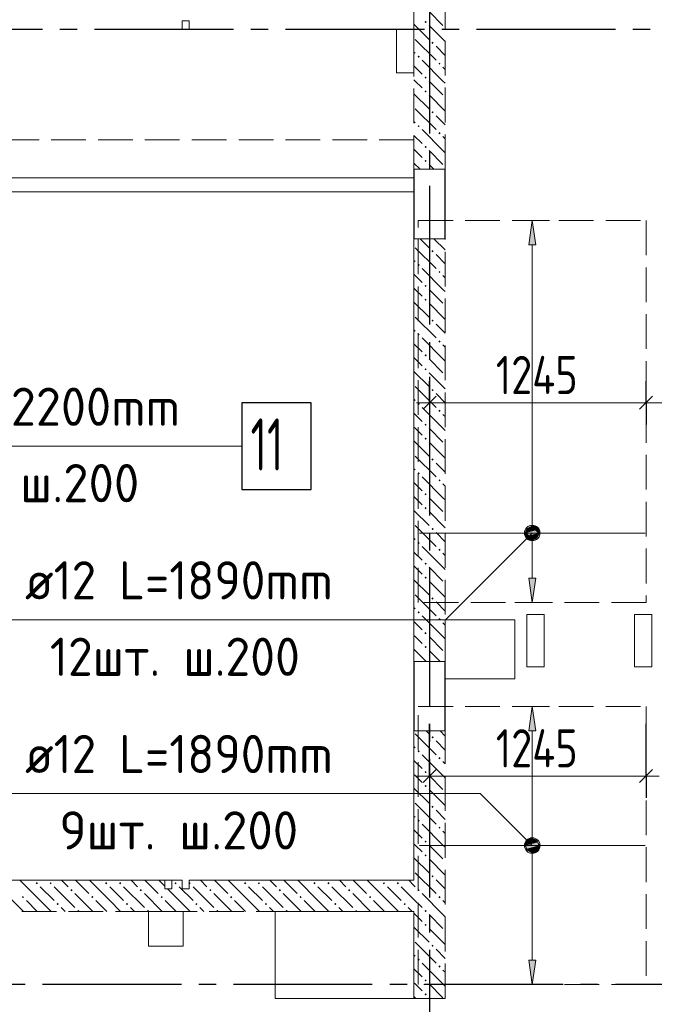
# Model space of a CAD drawing. Header units: millimetres. Extents: x 0 to 61017, y 0 to 42000.
# Tile 14 of 30: x 19279 to 22934, y 28686 to 34356. Entities that reach past the tile are written whole.
import ezdxf

# ---------------------------------------------------------------- set-up
doc = ezdxf.new("R2010")
doc.units = ezdxf.units.MM
doc.linetypes.add('______2', pattern=[270, 200, -70])
doc.linetypes.add('______5', pattern=[1100, 800, -100, 100, -100])
for name, color, linetype, lineweight in [('Standard', 7, 'Continuous', 25), ('ДОП Верх по Х', 7, 'Continuous', 25), ('ЖБ Балка Вышележаща', 7, 'Continuous', 25), ('Макрос окна_ макрос двери', 7, 'Continuous', 18), ('Оси', 40, '______5', 18), ('Позиционная метка номер позиции', 7, 'Continuous', 13), ('Примечания', 7, 'Continuous', 25)]:
    doc.layers.add(name, color=color, linetype=linetype, lineweight=lineweight)
for name, color, linetype, lineweight, true_color in [('ЖБ Балка Нижележащая', 7, '______2', 25, 0x8c8cff), ('ЖБ Перекрытие верхний уровень', 7, 'Continuous', 25, 0xe0e0ff), ('ЖБ Стена верхний уровень', 7, 'Continuous', 25, 0x006e00)]:
    doc.layers.add(name, color=color, linetype=linetype, lineweight=lineweight, true_color=true_color)
doc.styles.add('GOST 2.304-81', font='txt')
doc.styles.add('ISOCPEUR', font='txt')

msp = doc.modelspace()

# ---------------------------------------------------------------- hatches: boundary and pattern name
at = {"layer": 'ДОП Верх по Х', "linetype": 'Continuous', "lineweight": 13, "transparency": 33554687}
for points in [[(22251, 33060), (22231, 33200), (22211, 33060)], [(22193.5, 31400), (22268.5, 31400), (22263.3, 31418.8)], [(22193.5, 31400), (22263.3, 31418.8), (22198.7, 31418.8)], [(22198.7, 31418.8), (22263.3, 31418.8), (22249.7, 31432.3)], [(22198.7, 31418.8), (22249.7, 31432.3), (22212.2, 31432.3)], [(22212.2, 31432.3), (22249.7, 31432.3), (22231, 31437.5)], [(22198.7, 31381.3), (22268.5, 31400), (22193.5, 31400)], [(22198.7, 31381.3), (22263.3, 31381.3), (22268.5, 31400)], [(22212.2, 31367.8), (22263.3, 31381.3), (22198.7, 31381.3)], [(22212.2, 31367.8), (22249.7, 31367.8), (22263.3, 31381.3)], [(22249.7, 31367.8), (22212.2, 31367.8), (22231, 31362.5)], [(22251, 30260), (22231, 30400), (22211, 30260)], [(22193.5, 29600), (22268.5, 29600), (22263.3, 29618.8)], [(22193.5, 29600), (22263.3, 29618.8), (22198.7, 29618.8)], [(22198.7, 29618.8), (22263.3, 29618.8), (22249.7, 29632.3)], [(22198.7, 29618.8), (22249.7, 29632.3), (22212.2, 29632.3)], [(22212.2, 29632.3), (22249.7, 29632.3), (22231, 29637.5)], [(22198.7, 29581.2), (22268.5, 29600), (22193.5, 29600)], [(22198.7, 29581.2), (22263.3, 29581.2), (22268.5, 29600)], [(22212.2, 29567.8), (22263.3, 29581.2), (22198.7, 29581.2)], [(22212.2, 29567.8), (22249.7, 29567.8), (22263.3, 29581.2)], [(22249.7, 29567.8), (22212.2, 29567.8), (22231, 29562.5)]]:
    msp.add_hatch(color=7, dxfattribs=at).paths.add_polyline_path(points)
for points in [[(22251, 31140), (22231, 31000), (22211, 31140)], [(22251, 28940), (22231, 28800), (22211, 28940)]]:
    msp.add_hatch(color=7, dxfattribs=at).paths.add_polyline_path(points, flags=16)
at = {"layer": 'ЖБ Стена верхний уровень', "linetype": 'Continuous', "lineweight": 18, "transparency": 33554687}
for points in [[(21610.5, 34343.1), (21616.9, 34349.6), (21623.4, 34343.1), (21616.9, 34336.6)], [(21650.5, 34223.1), (21657, 34229.6), (21663.5, 34223.1), (21657, 34216.6)], [(21570.5, 34143.1), (21577, 34149.6), (21583.5, 34143.1), (21577, 34136.6)], [(21690.5, 34103.1), (21697, 34109.6), (21703.4, 34103.1), (21697, 34096.6)], [(21610.5, 34023.1), (21616.9, 34029.6), (21623.4, 34023.1), (21616.9, 34016.6)], [(21610.5, 33943.1), (21616.9, 33949.6), (21623.4, 33943.1), (21616.9, 33936.6)], [(21650.5, 33823.1), (21657, 33829.6), (21663.5, 33823.1), (21657, 33816.6)], [(21570.5, 33743.1), (21577, 33749.6), (21583.5, 33743.1), (21577, 33736.6)], [(21690.5, 33703.1), (21697, 33709.6), (21703.4, 33703.1), (21697, 33696.6)], [(21610.5, 33623.1), (21616.9, 33629.6), (21623.4, 33623.1), (21616.9, 33616.6)], [(21610.5, 33543.1), (21616.9, 33549.6), (21623.4, 33543.1), (21616.9, 33536.6)], [(21650.5, 33023.1), (21657, 33029.6), (21663.5, 33023.1), (21657, 33016.6)], [(21570.5, 32943.1), (21577, 32949.6), (21583.5, 32943.1), (21577, 32936.6)], [(21690.5, 32903.1), (21697, 32909.6), (21703.4, 32903.1), (21697, 32896.6)], [(21610.5, 32823.1), (21616.9, 32829.6), (21623.4, 32823.1), (21616.9, 32816.6)], [(21610.5, 32743.1), (21616.9, 32749.6), (21623.4, 32743.1), (21616.9, 32736.6)], [(21650.5, 32623.1), (21657, 32629.6), (21663.5, 32623.1), (21657, 32616.6)], [(21570.5, 32543.1), (21577, 32549.6), (21583.5, 32543.1), (21577, 32536.6)], [(21690.5, 32503.1), (21697, 32509.6), (21703.4, 32503.1), (21697, 32496.6)], [(21610.5, 32423.1), (21616.9, 32429.6), (21623.4, 32423.1), (21616.9, 32416.6)], [(21610.5, 32343.1), (21616.9, 32349.6), (21623.4, 32343.1), (21616.9, 32336.6)], [(21650.5, 32223.1), (21657, 32229.6), (21663.5, 32223.1), (21657, 32216.6)], [(21570.5, 32143.1), (21577, 32149.6), (21583.5, 32143.1), (21577, 32136.6)], [(21690.5, 32103.1), (21697, 32109.6), (21703.4, 32103.1), (21697, 32096.6)], [(21610.5, 32023.1), (21616.9, 32029.6), (21623.4, 32023.1), (21616.9, 32016.6)], [(21610.5, 31943.1), (21616.9, 31949.6), (21623.4, 31943.1), (21616.9, 31936.6)], [(21650.5, 31823.1), (21657, 31829.6), (21663.5, 31823.1), (21657, 31816.6)], [(21570.5, 31743.1), (21577, 31749.6), (21583.5, 31743.1), (21577, 31736.6)], [(21690.5, 31703.1), (21697, 31709.6), (21703.4, 31703.1), (21697, 31696.6)], [(21610.5, 31623.1), (21616.9, 31629.6), (21623.4, 31623.1), (21616.9, 31616.6)], [(21610.5, 31543.1), (21616.9, 31549.6), (21623.4, 31543.1), (21616.9, 31536.6)], [(21650.5, 31423.1), (21657, 31429.6), (21663.5, 31423.1), (21657, 31416.6)], [(21570.5, 31343.1), (21577, 31349.6), (21583.5, 31343.1), (21577, 31336.6)], [(21690.5, 31303.1), (21697, 31309.6), (21703.4, 31303.1), (21697, 31296.6)], [(21610.5, 31223.1), (21616.9, 31229.6), (21623.4, 31223.1), (21616.9, 31216.6)], [(21610.5, 31143.1), (21616.9, 31149.6), (21623.4, 31143.1), (21616.9, 31136.6)], [(21650.5, 31023.1), (21657, 31029.6), (21663.5, 31023.1), (21657, 31016.6)], [(21570.5, 30943.1), (21577, 30949.6), (21583.5, 30943.1), (21577, 30936.6)], [(21690.5, 30903.1), (21697, 30909.6), (21703.4, 30903.1), (21697, 30896.6)], [(21610.5, 30823.1), (21616.9, 30829.6), (21623.4, 30823.1), (21616.9, 30816.6)], [(21610.5, 30743.1), (21616.9, 30749.6), (21623.4, 30743.1), (21616.9, 30736.6)], [(21650.5, 30223.1), (21657, 30229.6), (21663.5, 30223.1), (21657, 30216.6)], [(21570.5, 30143.1), (21577, 30149.6), (21583.5, 30143.1), (21577, 30136.6)], [(21690.5, 30103.1), (21697, 30109.6), (21703.4, 30103.1), (21697, 30096.6)], [(21610.5, 30023.1), (21616.9, 30029.6), (21623.4, 30023.1), (21616.9, 30016.6)], [(21610.5, 29943.1), (21616.9, 29949.6), (21623.4, 29943.1), (21616.9, 29936.6)], [(21650.5, 29823.1), (21657, 29829.6), (21663.5, 29823.1), (21657, 29816.6)], [(21570.5, 29743.1), (21577, 29749.6), (21583.5, 29743.1), (21577, 29736.6)], [(21690.5, 29703.1), (21697, 29709.6), (21703.4, 29703.1), (21697, 29696.6)], [(21610.5, 29623.1), (21616.9, 29629.6), (21623.4, 29623.1), (21616.9, 29616.6)], [(21610.5, 29543.1), (21616.9, 29549.6), (21623.4, 29543.1), (21616.9, 29536.6)], [(19370.5, 29383.1), (19377, 29389.6), (19383.5, 29383.1), (19377, 29376.6)], [(19450.5, 29383.1), (19457, 29389.6), (19463.5, 29383.1), (19457, 29376.6)], [(19770.5, 29383.1), (19777, 29389.6), (19783.5, 29383.1), (19777, 29376.6)], [(19850.5, 29383.1), (19857, 29389.6), (19863.5, 29383.1), (19857, 29376.6)], [(20170.5, 29383.1), (20177, 29389.6), (20183.5, 29383.1), (20177, 29376.6)], [(20255, 29387.7), (20257, 29389.6), (20263.5, 29383.1), (20257, 29376.6), (20255, 29378.6)], [(20570.5, 29383.1), (20577, 29389.6), (20583.5, 29383.1), (20577, 29376.6)], [(20650.5, 29383.1), (20657, 29389.6), (20663.5, 29383.1), (20657, 29376.6)], [(20970.5, 29383.1), (20977, 29389.6), (20983.5, 29383.1), (20977, 29376.6)], [(21050.5, 29383.1), (21057, 29389.6), (21063.5, 29383.1), (21057, 29376.6)], [(21370.5, 29383.1), (21377, 29389.6), (21383.5, 29383.1), (21377, 29376.6)], [(21450.5, 29383.1), (21457, 29389.6), (21463.5, 29383.1), (21457, 29376.6)], [(21650.5, 29423.1), (21657, 29429.6), (21663.5, 29423.1), (21657, 29416.6)], [(19570.5, 29343.1), (19577, 29349.6), (19583.5, 29343.1), (19577, 29336.6)], [(19970.5, 29343.1), (19977, 29349.6), (19983.5, 29343.1), (19977, 29336.6)], [(20370.5, 29343.1), (20377, 29349.6), (20383.5, 29343.1), (20377, 29336.6)], [(20770.5, 29343.1), (20777, 29349.6), (20783.5, 29343.1), (20777, 29336.6)], [(21170.5, 29343.1), (21177, 29349.6), (21183.5, 29343.1), (21177, 29336.6)], [(21570.5, 29343.1), (21577, 29349.6), (21583.5, 29343.1), (21577, 29336.6)], [(19290.5, 29303.1), (19297, 29309.6), (19303.4, 29303.1), (19297, 29296.6)], [(19490.5, 29263.1), (19497, 29269.6), (19503.4, 29263.1), (19497, 29256.6)], [(19690.5, 29303.1), (19697, 29309.6), (19703.4, 29303.1), (19697, 29296.6)], [(19890.5, 29263.1), (19897, 29269.6), (19903.4, 29263.1), (19897, 29256.6)], [(20090.5, 29303.1), (20097, 29309.6), (20103.4, 29303.1), (20097, 29296.6)], [(20290.5, 29263.1), (20297, 29269.6), (20303.4, 29263.1), (20297, 29256.6)], [(20490.5, 29303.1), (20497, 29309.6), (20503.4, 29303.1), (20497, 29296.6)], [(20690.5, 29263.1), (20697, 29269.6), (20703.4, 29263.1), (20697, 29256.6)], [(20890.5, 29303.1), (20897, 29309.6), (20903.4, 29303.1), (20897, 29296.6)], [(21090.5, 29263.1), (21097, 29269.6), (21103.4, 29263.1), (21097, 29256.6)], [(21290.5, 29303.1), (21297, 29309.6), (21303.4, 29303.1), (21297, 29296.6)], [(21490.5, 29263.1), (21497, 29269.6), (21503.4, 29263.1), (21497, 29256.6)], [(21690.5, 29303.1), (21697, 29309.6), (21703.4, 29303.1), (21697, 29296.6)], [(19610.5, 29223.1), (19616.9, 29229.6), (19623.4, 29223.1), (19620.3, 29220), (19613.6, 29220)], [(20010.5, 29223.1), (20016.9, 29229.6), (20023.4, 29223.1), (20020.3, 29220), (20013.6, 29220)], [(20410.5, 29223.1), (20416.9, 29229.6), (20423.4, 29223.1), (20420.3, 29220), (20413.6, 29220)], [(20810.5, 29223.1), (20816.9, 29229.6), (20823.4, 29223.1), (20820.3, 29220), (20813.6, 29220)], [(21210.5, 29223.1), (21216.9, 29229.6), (21223.4, 29223.1), (21220.3, 29220), (21213.6, 29220)], [(21610.5, 29223.1), (21616.9, 29229.6), (21623.4, 29223.1), (21616.9, 29216.6)], [(21610.5, 29143.1), (21616.9, 29149.6), (21623.4, 29143.1), (21616.9, 29136.6)], [(21650.5, 29023.1), (21657, 29029.6), (21663.5, 29023.1), (21657, 29016.6)], [(21570.5, 28943.1), (21577, 28949.6), (21583.5, 28943.1), (21577, 28936.6)], [(21690.5, 28903.1), (21697, 28909.6), (21703.4, 28903.1), (21697, 28896.6)], [(21610.5, 28823.1), (21616.9, 28829.6), (21623.4, 28823.1), (21616.9, 28816.6)], [(21610.5, 28743.1), (21616.9, 28749.6), (21623.4, 28743.1), (21616.9, 28736.6)]]:
    msp.add_hatch(color=7, dxfattribs=at).paths.add_polyline_path(points, flags=16)
at = {"layer": 'Позиционная метка номер позиции', "linetype": 'Continuous', "lineweight": 13, "transparency": 33554687}
for points in [[(22262.8, 31368.2), (22199.2, 31431.8), (22187.7, 31411.5)], [(22274.3, 31388.5), (22219.5, 31443.3), (22199.2, 31431.8)], [(22274.3, 31388.5), (22199.2, 31431.8), (22262.8, 31368.2)], [(22274.3, 31411.5), (22242.4, 31443.3), (22219.5, 31443.3)], [(22274.3, 31411.5), (22219.5, 31443.3), (22274.3, 31388.5)], [(22242.4, 31443.3), (22274.3, 31411.5), (22262.8, 31431.8)], [(22262.8, 31368.2), (22187.7, 31411.5), (22242.4, 31356.7)], [(22242.4, 31356.7), (22187.7, 31411.5), (22187.7, 31388.5)], [(22242.4, 31356.7), (22187.7, 31388.5), (22219.5, 31356.7)], [(22219.5, 31356.7), (22187.7, 31388.5), (22199.2, 31368.2)], [(22199.2, 29568.2), (22242.4, 29643.3), (22187.7, 29588.5)], [(22187.7, 29588.5), (22242.4, 29643.3), (22219.5, 29643.3)], [(22187.7, 29588.5), (22219.5, 29643.3), (22187.7, 29611.5)], [(22187.7, 29611.5), (22219.5, 29643.3), (22199.2, 29631.8)], [(22199.2, 29568.2), (22262.8, 29631.8), (22242.4, 29643.3)], [(22219.5, 29556.7), (22262.8, 29631.8), (22199.2, 29568.2)], [(22219.5, 29556.7), (22274.3, 29611.5), (22262.8, 29631.8)], [(22242.4, 29556.7), (22274.3, 29611.5), (22219.5, 29556.7)], [(22242.4, 29556.7), (22274.3, 29588.5), (22274.3, 29611.5)], [(22274.3, 29588.5), (22242.4, 29556.7), (22262.8, 29568.2)]]:
    msp.add_hatch(color=7, dxfattribs=at).paths.add_polyline_path(points)

# ---------------------------------------------------------------- linework, layer by layer
at = {"layer": 'Standard', "color": 251, "linetype": 'Continuous', "lineweight": -3, "true_color": 0x656565, "transparency": 33554687}
for p, q in [((21640, 32150), (21640, 32275)), ((22887, 32150), (22887, 32275)), ((21640, 32150), (21640, 32025)), ((21640, 32150), (21640, 32150)), ((22887, 32150), (22887, 32025)), ((22887, 32150), (22887, 32150)), ((21640, 30000), (21640, 30300)), ((22887, 30000), (22887, 30300)), ((21640, 30000), (21640, 30125)), ((22887, 30000), (22887, 30125)), ((21640, 30000), (21640, 29875)), ((22887, 30000), (22887, 29875))]:
    msp.add_line(p, q, dxfattribs=at)
at = {"layer": 'Standard', "color": 7, "linetype": 'Continuous', "lineweight": 25, "transparency": 33554687}
for p, q in [((21602.5, 32112.5), (21677.5, 32187.5)), ((22849.5, 32112.5), (22924.5, 32187.5)), ((21602.5, 29962.5), (21677.5, 30037.5)), ((22849.5, 29962.5), (22924.5, 30037.5))]:
    msp.add_line(p, q, dxfattribs=at)
at = {"layer": 'Standard', "color": 7, "linetype": 'Continuous', "lineweight": 13, "transparency": 33554687}
for p, q in [((21640, 32150), (21565, 32150)), ((21640, 32150), (22887, 32150)), ((22887, 32150), (24940, 32150)), ((21640, 30000), (21565, 30000)), ((21640, 30000), (22887, 30000)), ((22887, 30000), (22962, 30000))]:
    msp.add_line(p, q, dxfattribs=at)
at = {"layer": 'ДОП Верх по Х', "color": 251, "linetype": 'Continuous', "lineweight": 13, "true_color": 0x494949, "transparency": 33554687}
for p, q in [((22231, 33200), (22131, 33200)), ((22231, 33200), (22211, 33060)), ((22251, 33060), (22231, 33200)), ((22231, 33200), (22331, 33200)), ((22231, 33200), (22231, 33200)), ((22211, 33060), (22251, 33060)), ((22231, 31430), (22231, 33060)), ((22193.5, 31400), (22193.5, 31400)), ((22231, 31140), (22231, 31370)), ((22268.5, 31400), (22268.5, 31400)), ((22231, 31000), (22211, 31140)), ((22211, 31140), (22251, 31140)), ((22251, 31140), (22231, 31000)), ((22231, 31000), (22131, 31000)), ((22231, 31000), (22331, 31000)), ((22231, 31000), (22231, 31000)), ((22231, 30400), (22131, 30400)), ((22231, 30400), (22211, 30260)), ((22251, 30260), (22231, 30400)), ((22231, 30400), (22331, 30400)), ((22231, 30400), (22231, 30400)), ((22211, 30260), (22251, 30260)), ((22231, 29630), (22231, 30260)), ((22193.5, 29600), (22193.5, 29600)), ((22231, 28940), (22231, 29570)), ((22268.5, 29600), (22268.5, 29600)), ((22231, 28800), (22211, 28940)), ((22211, 28940), (22251, 28940)), ((22251, 28940), (22231, 28800)), ((22231, 28800), (22131, 28800)), ((22231, 28800), (22331, 28800)), ((22231, 28800), (22231, 28800))]:
    msp.add_line(p, q, dxfattribs=at)
at = {"layer": 'ДОП Верх по Х', "color": 7, "linetype": 'Continuous', "lineweight": 13, "transparency": 33554687}
for p, q in [((18358.6, 31900), (20444.6, 31900)), ((19289, 30900), (21331, 30900)), ((19289, 29900), (21331, 29900))]:
    msp.add_line(p, q, dxfattribs=at)
at = {"layer": 'ДОП Верх по Х', "color": 7, "linetype": 'Continuous', "lineweight": 18, "transparency": 33554687}
for p, q in [((22881, 31400), (21581, 31400)), ((22881, 29600), (21581, 29600))]:
    msp.add_line(p, q, dxfattribs=at)
at = {"layer": 'ДОП Верх по Х', "color": 7, "linetype": 'Continuous', "lineweight": 25, "transparency": 33554687}
msp.add_lwpolyline([(20558.6, 31650), (20958.6, 31650), (20958.6, 32150), (20558.6, 32150), (20558.6, 31650)], dxfattribs=at)
at = {"layer": 'ДОП Верх по Х', "color": 251, "linetype": 'Continuous', "lineweight": 13, "true_color": 0x494949, "transparency": 33554687}
for centre in [(22231, 31400), (22231, 29600)]:
    msp.add_circle(centre, 37.5, dxfattribs=at)
at = {"layer": 'ЖБ Балка Вышележаща', "color": 7, "linetype": 'Continuous', "lineweight": 18, "transparency": 33554687}
for p, q in [((21550, 33365), (21550, 33445)), ((19020, 33365), (21550, 33365))]:
    msp.add_line(p, q, dxfattribs=at)
at = {"layer": 'ЖБ Балка Нижележащая', "color": 251, "linetype": '______2', "lineweight": 18, "true_color": 0x656565, "transparency": 33554687}
for p, q in [((21550, 33665), (19020, 33665)), ((21550, 33445), (21550, 33665))]:
    msp.add_line(p, q, dxfattribs=at)
at = {"layer": 'ЖБ Перекрытие верхний уровень', "color": 7, "linetype": 'Continuous', "lineweight": 18, "transparency": 33554687}
for p, q in [((20255, 34350), (20215, 34350)), ((20215, 34350), (20215, 34300)), ((20255, 34300), (20255, 34350)), ((20215, 34300), (20255, 34300)), ((21550, 34300), (21450, 34300)), ((21450, 34300), (21450, 34050)), ((21550, 34050), (21550, 34300)), ((21450, 34050), (21550, 34050)), ((19020, 33445), (21550, 33445)), ((21550, 33445), (21550, 29400)), ((22300, 30930), (22200, 30930)), ((22200, 30930), (22200, 30630)), ((22300, 30630), (22300, 30930)), ((22920, 30930), (22820, 30930)), ((22820, 30930), (22820, 30630)), ((22920, 30630), (22920, 30930)), ((22130, 30900), (21730, 30900)), ((21730, 30900), (21730, 30560)), ((22130, 30560), (22130, 30900)), ((22200, 30630), (22300, 30630)), ((22820, 30630), (22920, 30630)), ((21730, 30560), (22130, 30560)), ((20215, 29400), (18840, 29400)), ((20215, 29400), (20215, 29350)), ((20255, 29350), (20255, 29400)), ((21550, 29400), (20255, 29400)), ((20215, 29350), (20255, 29350)), ((20220, 29220), (20020, 29220)), ((20020, 29220), (20020, 29020)), ((20220, 29020), (20220, 29220)), ((21550, 29220), (20750, 29220)), ((20750, 29220), (20750, 28720)), ((21550, 28720), (21550, 29220)), ((20020, 29020), (20220, 29020)), ((20750, 28720), (21550, 28720))]:
    msp.add_line(p, q, dxfattribs=at)
at = {"layer": 'ЖБ Стена верхний уровень', "color": 251, "linetype": '______2', "lineweight": 13, "true_color": 0x656565, "transparency": 33554687}
for p, q in [((21550, 34500), (21550, 33495)), ((21730, 33495), (21730, 34500)), ((21730, 33495), (21550, 33495)), ((21550, 33095), (21730, 33095)), ((21550, 33095), (21550, 30660)), ((21730, 30660), (21730, 33095)), ((21730, 30660), (21550, 30660)), ((21550, 30260), (21730, 30260)), ((21550, 30260), (21550, 29400)), ((21730, 28720), (21730, 30260)), ((20115, 29400), (19020, 29400)), ((20115, 29400), (20115, 29350)), ((20155, 29350), (20155, 29400)), ((20215, 29400), (20155, 29400)), ((20215, 29400), (20215, 29350)), ((20255, 29350), (20255, 29400)), ((21550, 29400), (20255, 29400)), ((20115, 29350), (20155, 29350)), ((20215, 29350), (20255, 29350)), ((19020, 29220), (21550, 29220)), ((21550, 29220), (21550, 28720)), ((21550, 28720), (21730, 28720))]:
    msp.add_line(p, q, dxfattribs=at)
at = {"layer": 'ЖБ Стена верхний уровень', "color": 9, "linetype": 'Continuous', "lineweight": 18, "true_color": 0xc7c7c7, "transparency": 33554687}
for p, q in [((21637, 34403.1), (21716.9, 34323.1)), ((21550, 34330.1), (21637, 34243.1)), ((21637, 34323.1), (21730, 34230.1)), ((21557, 34243.1), (21677, 34123.1)), ((21730, 34150.1), (21677, 34203.1)), ((21550, 34170.1), (21557, 34163.1)), ((21550, 34090.1), (21597, 34043.1)), ((21716.9, 34003.1), (21597, 34123.1)), ((21716.9, 34083.1), (21730, 34070.1)), ((21557, 34003.1), (21550, 34010.1)), ((21597, 33963.1), (21557, 34003.1)), ((21637, 34003.1), (21716.9, 33923.1)), ((21716.9, 34003.1), (21730, 33990.1)), ((21550, 33930.1), (21637, 33843.1)), ((21637, 33923.1), (21730, 33830.1)), ((21557, 33843.1), (21677, 33723.1)), ((21730, 33750.1), (21677, 33803.1)), ((21550, 33770.1), (21557, 33763.1)), ((21550, 33690.1), (21597, 33643.1)), ((21716.9, 33603.1), (21597, 33723.1)), ((21716.9, 33683.1), (21730, 33670.1)), ((21557, 33603.1), (21550, 33610.1)), ((21597, 33563.1), (21557, 33603.1)), ((21637, 33603.1), (21716.9, 33523.1)), ((21716.9, 33603.1), (21730, 33590.1)), ((21550, 33530.1), (21585.1, 33495)), ((21637, 33523.1), (21665.1, 33495)), ((21585.1, 33095), (21637, 33043.1)), ((21557, 33043.1), (21677, 32923.1)), ((21550, 32970.1), (21557, 32963.1)), ((21550, 32890.1), (21597, 32843.1)), ((21716.9, 32803.1), (21597, 32923.1)), ((21557, 32803.1), (21550, 32810.1)), ((21597, 32763.1), (21557, 32803.1)), ((21637, 32803.1), (21716.9, 32723.1)), ((21550, 32730.1), (21637, 32643.1)), ((21557, 32643.1), (21677, 32523.1)), ((21550, 32570.1), (21557, 32563.1)), ((21716.9, 32403.1), (21597, 32523.1)), ((21550, 32490.1), (21597, 32443.1)), ((21557, 32403.1), (21550, 32410.1)), ((21597, 32363.1), (21557, 32403.1)), ((21637, 32403.1), (21716.9, 32323.1)), ((21550, 32330.1), (21637, 32243.1)), ((21557, 32243.1), (21677, 32123.1)), ((21550, 32170.1), (21557, 32163.1)), ((21716.9, 32003.1), (21597, 32123.1)), ((21550, 32090.1), (21597, 32043.1)), ((21557, 32003.1), (21550, 32010.1)), ((21597, 31963.1), (21557, 32003.1)), ((21637, 32003.1), (21716.9, 31923.1)), ((21550, 31930.1), (21637, 31843.1)), ((21557, 31843.1), (21677, 31723.1)), ((21550, 31770.1), (21557, 31763.1)), ((21716.9, 31603.1), (21597, 31723.1)), ((21550, 31690.1), (21597, 31643.1)), ((21557, 31603.1), (21550, 31610.1)), ((21597, 31563.1), (21557, 31603.1)), ((21637, 31603.1), (21716.9, 31523.1)), ((21550, 31530.1), (21637, 31443.1)), ((21557, 31443.1), (21677, 31323.1)), ((21550, 31370.1), (21557, 31363.1)), ((21716.9, 31203.1), (21597, 31323.1)), ((21550, 31290.1), (21597, 31243.1)), ((21557, 31203.1), (21550, 31210.1)), ((21597, 31163.1), (21557, 31203.1)), ((21637, 31203.1), (21716.9, 31123.1)), ((21550, 31130.1), (21637, 31043.1)), ((21557, 31043.1), (21677, 30923.1)), ((21550, 30970.1), (21557, 30963.1)), ((21716.9, 30803.1), (21597, 30923.1)), ((21550, 30890.1), (21597, 30843.1)), ((21557, 30803.1), (21550, 30810.1)), ((21597, 30763.1), (21557, 30803.1)), ((21637, 30803.1), (21716.9, 30723.1)), ((21550, 30730.1), (21620.1, 30660)), ((21637, 30723.1), (21700.1, 30660)), ((21557, 30243.1), (21677, 30123.1)), ((21620.1, 30260), (21637, 30243.1)), ((21550, 30170.1), (21557, 30163.1)), ((21716.9, 30003.1), (21597, 30123.1)), ((21550, 30090.1), (21597, 30043.1)), ((21557, 30003.1), (21550, 30010.1)), ((21597, 29963.1), (21557, 30003.1)), ((21637, 30003.1), (21716.9, 29923.1)), ((21550, 29930.1), (21637, 29843.1)), ((21557, 29843.1), (21677, 29723.1)), ((21550, 29770.1), (21557, 29763.1)), ((21716.9, 29603.1), (21597, 29723.1)), ((21550, 29690.1), (21597, 29643.1)), ((21557, 29603.1), (21550, 29610.1)), ((21597, 29563.1), (21557, 29603.1)), ((21637, 29603.1), (21716.9, 29523.1)), ((21550, 29530.1), (21637, 29443.1)), ((21557, 29443.1), (21677, 29323.1)), ((19397, 29283.1), (19280.1, 29400)), ((19520.1, 29400), (19557, 29363.1)), ((19600.1, 29400), (19677, 29323.1)), ((19797, 29283.1), (19680.1, 29400)), ((19920.1, 29400), (19957, 29363.1)), ((20000.1, 29400), (20077, 29323.1)), ((20115, 29365.1), (20080.1, 29400)), ((20320.1, 29400), (20357, 29363.1)), ((20400.1, 29400), (20477, 29323.1)), ((20597, 29283.1), (20480.1, 29400)), ((20720.1, 29400), (20757, 29363.1)), ((20800.1, 29400), (20877, 29323.1)), ((20997, 29283.1), (20880.1, 29400)), ((21120.1, 29400), (21157, 29363.1)), ((21200.1, 29400), (21277, 29323.1)), ((21397, 29283.1), (21280.1, 29400)), ((21520.1, 29400), (21550, 29370.1)), ((19300.1, 29220), (19197, 29323.1)), ((19397, 29363.1), (19477, 29283.1)), ((19477, 29363.1), (19597, 29243.1)), ((19700.1, 29220), (19597, 29323.1)), ((19797, 29363.1), (19877, 29283.1)), ((19877, 29363.1), (19997, 29243.1)), ((20100.1, 29220), (19997, 29323.1)), ((20197, 29283.1), (20130.1, 29350)), ((20197, 29363.1), (20277, 29283.1)), ((20277, 29363.1), (20397, 29243.1)), ((20500.1, 29220), (20397, 29323.1)), ((20597, 29363.1), (20677, 29283.1)), ((20677, 29363.1), (20797, 29243.1)), ((20900.1, 29220), (20797, 29323.1)), ((20997, 29363.1), (21077, 29283.1)), ((21077, 29363.1), (21197, 29243.1)), ((21300.1, 29220), (21197, 29323.1)), ((21397, 29363.1), (21477, 29283.1)), ((21477, 29363.1), (21550, 29290.1)), ((21550, 29370.1), (21557, 29363.1)), ((21716.9, 29203.1), (21597, 29323.1)), ((19316.9, 29283.1), (19380.1, 29220)), ((19397, 29283.1), (19460.1, 29220)), ((19716.9, 29283.1), (19780.1, 29220)), ((19797, 29283.1), (19860.1, 29220)), ((20116.9, 29283.1), (20180.1, 29220)), ((20197, 29283.1), (20260.1, 29220)), ((20516.9, 29283.1), (20580.1, 29220)), ((20597, 29283.1), (20660.1, 29220)), ((20916.9, 29283.1), (20980.1, 29220)), ((20997, 29283.1), (21060.1, 29220)), ((21316.9, 29283.1), (21380.1, 29220)), ((21397, 29283.1), (21460.1, 29220)), ((21550, 29290.1), (21597, 29243.1)), ((19540.1, 29220), (19516.9, 29243.1)), ((19940.1, 29220), (19916.9, 29243.1)), ((20340.1, 29220), (20316.9, 29243.1)), ((20740.1, 29220), (20716.9, 29243.1)), ((21140.1, 29220), (21116.9, 29243.1)), ((21540.1, 29220), (21516.9, 29243.1)), ((21557, 29203.1), (21550, 29210.1)), ((21597, 29163.1), (21557, 29203.1)), ((21637, 29203.1), (21716.9, 29123.1)), ((21550, 29130.1), (21637, 29043.1)), ((21557, 29043.1), (21677, 28923.1)), ((21550, 28970.1), (21557, 28963.1)), ((21716.9, 28803.1), (21597, 28923.1)), ((21550, 28890.1), (21597, 28843.1)), ((21557, 28803.1), (21550, 28810.1)), ((21597, 28763.1), (21557, 28803.1)), ((21637, 28803.1), (21716.9, 28723.1)), ((21550, 28730.1), (21560.1, 28720)), ((21637, 28723.1), (21640.1, 28720))]:
    msp.add_line(p, q, dxfattribs=at)
for points in [[(21665.1, 33095), (21730, 33030.1), (21730, 33030.1), (21730, 33030.1), (21730, 33030.1)], [(21730, 32950.1), (21730, 32950.1), (21730, 32950.1), (21730, 32950.1), (21677, 33003.1)], [(21716.9, 32883.1), (21730, 32870.1), (21730, 32870.1), (21730, 32870.1), (21730, 32870.1)], [(21716.9, 32803.1), (21730, 32790.1), (21730, 32790.1), (21730, 32790.1), (21730, 32790.1)], [(21637, 32723.1), (21730, 32630.1), (21730, 32630.1), (21730, 32630.1), (21730, 32630.1)], [(21730, 32550.1), (21730, 32550.1), (21730, 32550.1), (21730, 32550.1), (21677, 32603.1)], [(21716.9, 32483.1), (21730, 32470.1), (21730, 32470.1), (21730, 32470.1), (21730, 32470.1)], [(21716.9, 32403.1), (21730, 32390.1), (21730, 32390.1), (21730, 32390.1), (21730, 32390.1)], [(21637, 32323.1), (21730, 32230.1), (21730, 32230.1), (21730, 32230.1), (21730, 32230.1)], [(21730, 32150.1), (21730, 32150.1), (21730, 32150.1), (21730, 32150.1), (21677, 32203.1)], [(21716.9, 32083.1), (21730, 32070.1), (21730, 32070.1), (21730, 32070.1), (21730, 32070.1)], [(21716.9, 32003.1), (21730, 31990.1), (21730, 31990.1), (21730, 31990.1), (21730, 31990.1)], [(21637, 31923.1), (21730, 31830.1), (21730, 31830.1), (21730, 31830.1), (21730, 31830.1)], [(21730, 31750.1), (21730, 31750.1), (21730, 31750.1), (21730, 31750.1), (21677, 31803.1)], [(21716.9, 31683.1), (21730, 31670.1), (21730, 31670.1), (21730, 31670.1), (21730, 31670.1)], [(21716.9, 31603.1), (21730, 31590.1), (21730, 31590.1), (21730, 31590.1), (21730, 31590.1)], [(21637, 31523.1), (21730, 31430.1), (21730, 31430.1), (21730, 31430.1), (21730, 31430.1)], [(21730, 31350.1), (21730, 31350.1), (21730, 31350.1), (21730, 31350.1), (21677, 31403.1)], [(21716.9, 31283.1), (21730, 31270.1), (21730, 31270.1), (21730, 31270.1), (21730, 31270.1)], [(21716.9, 31203.1), (21730, 31190.1), (21730, 31190.1), (21730, 31190.1), (21730, 31190.1)], [(21637, 31123.1), (21730, 31030.1), (21730, 31030.1), (21730, 31030.1), (21730, 31030.1)], [(21730, 30950.1), (21730, 30950.1), (21730, 30950.1), (21730, 30950.1), (21677, 31003.1)], [(21716.9, 30883.1), (21730, 30870.1), (21730, 30870.1), (21730, 30870.1), (21730, 30870.1)], [(21716.9, 30803.1), (21730, 30790.1), (21730, 30790.1), (21730, 30790.1), (21730, 30790.1)], [(21700.1, 30260), (21730, 30230.1), (21730, 30230.1)], [(21730, 30150.1), (21730, 30150.1), (21677, 30203.1)], [(21716.9, 30083.1), (21730, 30070.1), (21730, 30070.1)], [(21716.9, 30003.1), (21730, 29990.1), (21730, 29990.1)], [(21637, 29923.1), (21730, 29830.1), (21730, 29830.1)], [(21730, 29750.1), (21730, 29750.1), (21677, 29803.1)], [(21716.9, 29683.1), (21730, 29670.1), (21730, 29670.1)], [(21716.9, 29603.1), (21730, 29590.1), (21730, 29590.1)], [(21637, 29523.1), (21730, 29430.1), (21730, 29430.1)], [(21730, 29350.1), (21730, 29350.1), (21677, 29403.1)], [(21716.9, 29283.1), (21730, 29270.1), (21730, 29270.1)], [(21716.9, 29203.1), (21730, 29190.1), (21730, 29190.1)], [(21637, 29123.1), (21730, 29030.1), (21730, 29030.1)], [(21730, 28950.1), (21730, 28950.1), (21677, 29003.1)], [(21716.9, 28883.1), (21730, 28870.1), (21730, 28870.1)], [(21716.9, 28803.1), (21730, 28790.1), (21730, 28790.1)]]:
    msp.add_lwpolyline(points, dxfattribs=at)
at = {"layer": 'Макрос окна_ макрос двери', "color": 7, "linetype": 'Continuous', "lineweight": -3, "transparency": 33554687}
for p, q in [((21550, 33495), (21550, 33095)), ((21730, 33095), (21730, 33495)), ((21550, 30660), (21550, 30260)), ((21730, 30260), (21730, 30660))]:
    msp.add_line(p, q, dxfattribs=at)
at = {"layer": 'Оси', "color": 8, "linetype": '______5', "lineweight": -3, "transparency": 33554687}
for p, q in [((21640, 40000), (21640, 15970)), ((50210, 34300), (3600, 34300)), ((50210, 34300), (3600, 34300)), ((49910, 28800), (3600, 28800))]:
    msp.add_line(p, q, dxfattribs=at)
at = {"layer": 'Позиционная метка номер позиции', "color": 7, "linetype": 'Continuous', "lineweight": 13, "transparency": 33554687}
for p, q in [((22199.2, 31431.8), (22199.2, 31431.8)), ((22262.8, 31431.8), (22262.8, 31431.8)), ((22199.2, 31368.2), (22199.2, 31368.2)), ((22262.8, 31368.2), (22262.8, 31368.2)), ((22199.2, 29631.8), (22199.2, 29631.8)), ((22262.8, 29631.8), (22262.8, 29631.8)), ((22199.2, 29568.2), (22199.2, 29568.2)), ((22262.8, 29568.2), (22262.8, 29568.2))]:
    msp.add_line(p, q, dxfattribs=at)
for points in [[(17050, 33600), (17550, 33100), (17550, 31900), (20558.6, 31900)], [(22231, 31400), (21731, 30900), (19131, 30900)], [(22231, 29600), (21931, 29900), (19131, 29900)]]:
    msp.add_lwpolyline(points, dxfattribs=at)
for centre in [(22231, 31400), (22231, 29600)]:
    msp.add_circle(centre, 45, dxfattribs=at)
at = {"layer": 'Примечания', "color": 7, "linetype": '______2', "lineweight": 18, "transparency": 33554687}
for p, q in [((21575, 33200), (22887, 33200)), ((21575, 31000), (21575, 33200)), ((22887, 33200), (22887, 31000)), ((22887, 31000), (21575, 31000)), ((21575, 30400), (22887, 30400)), ((21575, 28800), (21575, 30400)), ((22887, 30400), (22887, 28800)), ((22887, 28800), (21575, 28800))]:
    msp.add_line(p, q, dxfattribs=at)

# ---------------------------------------------------------------- texts
at = {"layer": 'Standard', "color": 7, "linetype": 'Continuous', "lineweight": 25, "transparency": 33554687, "char_height": 220, "width": 610.171, "attachment_point": 7, "style": 'GOST 2.304-81'}
for insert in [(22021.2, 32200), (22021.2, 30050)]:
    msp.add_mtext('1245', dxfattribs=dict(at, insert=insert))
at = {"layer": 'ДОП Верх по Х', "color": 7, "linetype": 'Continuous', "lineweight": 13, "transparency": 33554687, "attachment_point": 7, "style": 'ISOCPEUR'}
for s, insert, char_height, width in [('\\W0.96;ø12 L=2200mm ', (18378.6, 32017.3), 220, 2150.516), ('\\W0.63;11', (20608.6, 31760), 300, 393.75), ('\\W0.97;3шт. ш.200 ', (18598.6, 31577.3), 220, 1712.324), ('\\W0.94;ø12 L=1890mm ', (19309, 31017.3), 220, 2104.376), ('\\W0.95;12шт. ш.200 ', (19452, 30577.3), 220, 1819.893), ('\\W0.94;ø12 L=1890mm ', (19309, 30017.3), 220, 2104.376), ('\\W0.97;9шт. ш.200 ', (19507, 29577.3), 220, 1712.331)]:
    msp.add_mtext(s, dxfattribs=dict(at, insert=insert, char_height=char_height, width=width))

doc.saveas('drawing.dxf')
